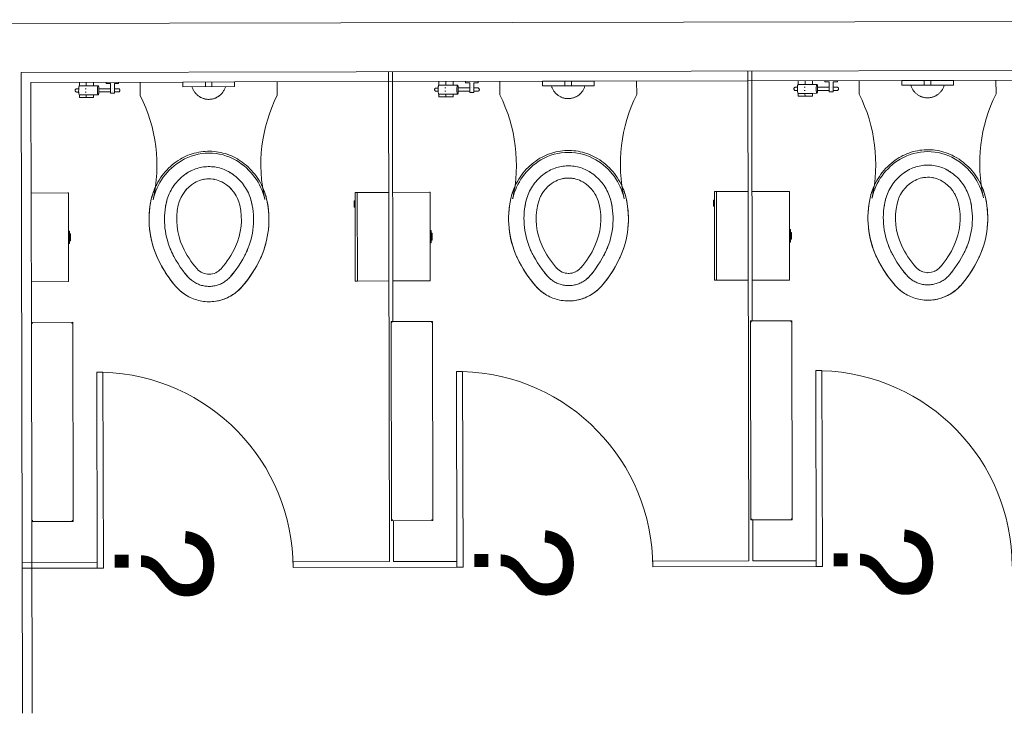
# Model space of a CAD drawing. Header units: millimetres. Extents: x 365044 to 878822, y -384447 to -241456.
# Tile 61 of 65: x 869817 to 872831, y -327212 to -325088. Entities that reach past the tile are written whole.
import ezdxf

# ---------------------------------------------------------------- set-up
doc = ezdxf.new("R2010")
doc.units = ezdxf.units.MM
for name, color, linetype, lineweight in [('A-DOOR-____-IDEN', 31, 'Continuous', 9), ('A-DOOR-____-MCUT', 31, 'Continuous', 18), ('A-DOOR-____-OTLN', 31, 'Continuous', 9), ('A-WALL-____-MCUT', 95, 'Continuous', 18), ('A-WALL-____-MCUT-1', 113, 'Continuous', 9), ('P-SANR-FIXT-OTLN', 6, 'Continuous', 9)]:
    doc.layers.add(name, color=color, linetype=linetype, lineweight=lineweight)
doc.styles.add('arial', font='arial.ttf')

# ---------------------------------------------------------------- blocks, each defined once
blk = doc.blocks.new('TA02_TOILET PAPER DISPENSER - TA02-V17-Level 0 - ARRIVALS - T2 - ARRIVALS FORECOURT')
at = {"layer": 'P-SANR-FIXT-OTLN'}
for p, q in [((21665787.4, 29944472.5), (21665787.7, 29944359.7)), ((21666059.1, 29944360.3), (21666058.9, 29944473)), ((21665787.7, 29944359.7), (21665787.7, 29944358.2)), ((21666059.1, 29944358.7), (21665787.7, 29944358.2)), ((21665904.3, 29944358.4), (21665904.4, 29944355.2)), ((21665942.5, 29944355.3), (21665904.4, 29944355.2)), ((21665904.4, 29944355.2), (21665905, 29944355.2)), ((21665912.8, 29944355.2), (21665912.8, 29944352.1)), ((21665912.8, 29944352.1), (21665915.9, 29944352.1)), ((21665934, 29944352.1), (21665912.8, 29944352.1)), ((21665930.9, 29944352.1), (21665934, 29944352.1)), ((21665934, 29944352.1), (21665934, 29944355.3)), ((21665942.5, 29944355.3), (21665942.4, 29944358.5)), ((21666059.1, 29944358.7), (21666059.1, 29944360.3))]:
    blk.add_line(p, q, dxfattribs=at)
blk.add_ellipse((21665923.4, 29944355.3), major_axis=(19, 0), ratio=0.000001, start_param=0.795265, end_param=6.545025, dxfattribs=at)
blk = doc.blocks.new('TMN2_Partition Wall Door - 600x2100 HPL Toilet Internal-13146699-Level 0 - ARRIVALS - T2 - ARRIVALS FORECOURT')
at = {"layer": 'A-DOOR-____-MCUT'}
for p, q in [((-300, 591), (-281, 591)), ((-300, -9), (-300, 591)), ((-281, -9), (-281, 591))]:
    blk.add_line(p, q, dxfattribs=at)
blk.add_arc((-300, -9), 600, 0, 88.1853, dxfattribs=at)
at = {"layer": 'A-DOOR-____-OTLN'}
blk.add_line((-300, -9), (-281, -9), dxfattribs=at)
blk = doc.blocks.new('TA14_PURSE SHELF - TA14-12656014-Level 0 - ARRIVALS - T2 - ARRIVALS FORECOURT')
at = {"layer": 'P-SANR-FIXT-OTLN'}
for p, q in [((21693935.8, 29941096), (21693326.2, 29941094.8)), ((21693326.2, 29941094.8), (21693326.5, 29940967.8)), ((21693936.1, 29940969), (21693935.8, 29941096)), ((21693326.5, 29940967.8), (21693936.1, 29940969))]:
    blk.add_line(p, q, dxfattribs=at)
for points, knots in [([(21693326.2, 29941094.8), (21693326.2, 29941094.8), (21693326.3, 29941094.7), (21693326.4, 29941094.5), (21693326.6, 29941094.3), (21693326.8, 29941094.1), (21693327, 29941094), (21693327.2, 29941093.8), (21693327.4, 29941093.5), (21693327.7, 29941093.2), (21693328, 29941093), (21693328.2, 29941092.7), (21693328.7, 29941092.3), (21693329.1, 29941091.9), (21693329.4, 29941091.6)], [0, 0, 0, 0, 0.166667, 0.25, 0.333333, 0.416667, 0.458333, 0.5, 0.583333, 0.666667, 0.708333, 0.75, 0.833333, 1, 1, 1, 1]), ([(21693935.8, 29941096), (21693935.8, 29941096), (21693935.7, 29941096), (21693935.6, 29941095.8), (21693935.4, 29941095.6), (21693935.2, 29941095.4), (21693935, 29941095.2), (21693934.8, 29941095.1), (21693934.6, 29941094.8), (21693934.3, 29941094.5), (21693934, 29941094.3), (21693933.8, 29941094), (21693933.3, 29941093.5), (21693932.9, 29941093.1), (21693932.6, 29941092.8)], [0, 0, 0, 0, 0.166667, 0.25, 0.333333, 0.416667, 0.458333, 0.5, 0.583333, 0.666667, 0.708333, 0.75, 0.833333, 1, 1, 1, 1]), ([(21693329.6, 29940970.9), (21693329.4, 29940970.6), (21693328.9, 29940970.2), (21693328.4, 29940969.7), (21693328.1, 29940969.4), (21693327.9, 29940969.2), (21693327.6, 29940968.9), (21693327.4, 29940968.7), (21693327.2, 29940968.5), (21693327.1, 29940968.4), (21693326.9, 29940968.2), (21693326.7, 29940968), (21693326.5, 29940967.8), (21693326.5, 29940967.8), (21693326.5, 29940967.8)], [-1, -1, -1, -1, -0.833333, -0.75, -0.666667, -0.625, -0.583333, -0.5, -0.458333, -0.416667, -0.333333, -0.25, -0.166667, 0, 0, 0, 0]), ([(21693936.1, 29940969), (21693936.1, 29940969), (21693936, 29940969.1), (21693935.8, 29940969.3), (21693935.6, 29940969.4), (21693935.4, 29940969.6), (21693935.3, 29940969.8), (21693935.1, 29940970), (21693934.8, 29940970.3), (21693934.5, 29940970.6), (21693934.3, 29940970.8), (21693934, 29940971), (21693933.6, 29940971.5), (21693933.2, 29940971.9), (21693932.9, 29940972.2)], [0, 0, 0, 0, 0.166667, 0.25, 0.333333, 0.416667, 0.458333, 0.5, 0.583333, 0.666667, 0.708333, 0.75, 0.833333, 1, 1, 1, 1])]:
    blk.add_open_spline(points, degree=3, knots=knots, dxfattribs=at)
blk = doc.blocks.new('TA03_NAPKIN DISPOSAL - TA03-4674437-Level 0 - ARRIVALS - T2 - ARRIVALS FORECOURT')
at = {"layer": 'P-SANR-FIXT-OTLN'}
for p, q in [((21661725, 29832902.4), (21661725.2, 29832805.6)), ((21661996.7, 29832806.2), (21661996.5, 29832903)), ((21661725.2, 29832805.6), (21661996.7, 29832806.2)), ((21661996.7, 29832806.2), (21661725.2, 29832805.6)), ((21661725.2, 29832805.6), (21661725.2, 29832799.3)), ((21661996.7, 29832799.8), (21661725.2, 29832799.3)), ((21661750.9, 29832799.3), (21661750.9, 29832796.4)), ((21661770.1, 29832796.5), (21661750.9, 29832796.4)), ((21661750.9, 29832796.4), (21661753.7, 29832796.4)), ((21661767.3, 29832796.4), (21661770.1, 29832796.5)), ((21661770.1, 29832796.5), (21661770.1, 29832799.4)), ((21661996.7, 29832799.8), (21661996.7, 29832806.2))]:
    blk.add_line(p, q, dxfattribs=at)
blk = doc.blocks.new('ARCH-HLF-001 - STD-13120630-Level 0 - ARRIVALS - T2 - ARRIVALS FORECOURT')
at = {"layer": 'P-SANR-FIXT-OTLN'}
for p, q in [((121.1, 62.2), (77.5, 62.2)), ((77.5, 62.2), (77.5, 53.7)), ((100.2, 53.7), (100.2, 62.2)), ((121.1, 53.7), (121.1, 62.2)), ((26, 49), (14, 49)), ((14, 49), (14, 19)), ((20, 45), (20, 45)), ((20, 35), (20, 35)), ((26, 19), (26, 49)), ((121.1, 53.7), (63.7, 53.7)), ((77.5, 53.7), (121.1, 53.7)), ((14, 19), (1, 19)), ((1, 19), (1, 15)), ((39, 19), (26, 19)), ((39, 15), (39, 19)), ((63.7, 26.3), (121.1, 26.3)), ((121.1, 26.3), (77.5, 26.3)), ((77.5, 26.3), (77.5, 15)), ((100, 15), (100, 26.3)), ((121.1, 15), (121.1, 26.3))]:
    blk.add_line(p, q, dxfattribs=at)
at = {"layer": 'P-SANR-FIXT-OTLN', "flags": 128}
for points in [[(2.1, 45), (1.5, 45), (0.8, 44.8), (0.1, 44.6), (-0.5, 44.3), (-1.5, 43.4), (-2.1, 42.7), (-2.4, 42), (-2.8, 41), (-2.9, 40)], [(-2.9, 40), (-2.8, 39.3), (-2.7, 38.6), (-2.4, 37.9), (-2.1, 37.3), (-1.7, 36.7), (-1.2, 36.2), (-0.6, 35.8), (0, 35.5), (0.7, 35.2), (1.4, 35.1), (2.1, 35), (2.1, 35)], [(14, 45), (13.6, 45), (13.1, 45), (12.6, 45), (12.1, 45), (11.6, 45), (11.1, 45), (10.5, 45), (10, 45), (9.4, 45), (8.9, 45), (8.3, 45), (7.8, 45), (7.3, 45), (6.7, 45), (6.2, 45), (5.7, 45), (5.2, 45), (4.8, 45), (4.3, 45), (3.9, 45), (3.6, 45), (3.2, 45), (3, 45), (2.7, 45), (2.5, 45), (2.4, 45), (2.3, 45), (2.4, 45), (2.6, 45), (2.8, 45), (5.3, 45), (5.8, 45), (6.4, 45), (7, 45), (7.6, 45), (13.4, 45), (14.4, 45)], [(14, 35), (13.6, 35), (13.1, 35), (12.6, 35), (12.1, 35), (11.6, 35), (11.1, 35), (10.5, 35), (10, 35), (9.4, 35), (8.9, 35), (8.3, 35), (7.8, 35), (7.3, 35), (6.7, 35), (6.2, 35), (5.7, 35), (5.2, 35), (4.8, 35), (4.3, 35), (3.9, 35), (3.6, 35), (3.2, 35), (3, 35), (2.7, 35), (2.5, 35), (2.4, 35), (2.3, 35), (2.4, 35), (2.6, 35), (2.8, 35), (5.3, 35), (5.8, 35), (6.4, 35), (7, 35), (7.6, 35), (13.4, 35), (14.4, 35)], [(26.6, 45), (27.9, 45), (29.2, 45), (30.5, 45), (31.9, 45), (33.3, 45), (34.7, 45), (36.1, 45), (37.6, 45), (39, 45), (52.3, 45), (53.5, 45), (61.8, 45)], [(26.6, 35), (27.9, 35), (29.2, 35), (30.5, 35), (31.9, 35), (33.3, 35), (34.7, 35), (36.1, 35), (37.6, 35), (39, 35), (52.3, 35), (53.5, 35), (61.8, 35)], [(103.2, 45), (101.8, 45), (101.3, 45), (101, 45), (100.5, 45), (100.1, 45), (100, 45)], [(103.2, 35), (101.8, 35), (101.3, 35), (101, 35), (100.5, 35), (100.1, 35), (100, 35)], [(123, 45), (124.6, 45), (128.1, 45), (129.1, 45), (123, 45)], [(123, 35), (124.6, 35), (128.1, 35), (129.1, 35), (123, 35)], [(129.2, 45), (129.8, 45), (130.5, 44.8), (131.2, 44.6), (131.8, 44.3), (132.8, 43.4), (133.4, 42.7), (133.7, 42), (134.1, 41), (134.2, 40)], [(134.2, 40), (134.1, 39.3), (134, 38.6), (133.7, 37.9), (133.4, 37.3), (133, 36.7), (132.5, 36.2), (131.9, 35.8), (131.3, 35.5), (130.6, 35.2), (129.9, 35.1), (129.2, 35), (129.2, 35)]]:
    blk.add_lwpolyline(points, dxfattribs=at)
at = {"layer": 'P-SANR-FIXT-OTLN'}
blk.add_ellipse((63.7, 40), major_axis=(0, 13.7), ratio=0.166503, dxfattribs=at)
for points in [[(63.7, 53.7), (63.6, 53.7), (63.4, 53.6), (63.1, 53.2), (62.8, 52.5), (62.5, 51.5), (62.2, 50.4), (61.9, 48.5), (61.5, 44.7), (61.4, 37.9), (61.9, 31.2), (62.6, 27.8), (63.2, 26.5), (63.6, 26.3), (63.7, 26.3)], [(121.1, 26.3), (121.2, 26.3), (121.4, 26.4), (121.8, 26.8), (122.1, 27.5), (122.3, 28.5), (122.6, 29.6), (122.9, 31.5), (123.3, 35.3), (123.5, 42.1), (123, 48.8), (122.2, 52.2), (121.6, 53.5), (121.3, 53.7), (121.1, 53.7)]]:
    blk.add_open_spline(points, degree=3, knots=[0, 0, 0, 0, 0.045455, 0.090909, 0.136364, 0.181818, 0.227273, 0.272727, 0.363636, 0.545455, 0.727273, 0.863636, 0.931818, 1, 1, 1, 1], dxfattribs=at)
blk = doc.blocks.new('ARCH-FLMR-001 - B-35903-13154377-Level 0 - ARRIVALS - T2 - ARRIVALS FORECOURT')
at = {"layer": 'P-SANR-FIXT-OTLN'}
for p, q in [((21692583.1, 29953233), (21692582.7, 29953391)), ((21692597, 29953391), (21692582.7, 29953391)), ((21692597, 29953391), (21692597.4, 29953233)), ((21692597.2, 29953321.7), (21692582.9, 29953321.7)), ((21692582.9, 29953301.7), (21692597.2, 29953301.7)), ((21692583.1, 29953233), (21692597.4, 29953233))]:
    blk.add_line(p, q, dxfattribs=at)
blk = doc.blocks.new('WC - WC-V72-Level 0 - ARRIVALS - T2 - ARRIVALS FORECOURT')
at = {"layer": 'P-SANR-FIXT-OTLN'}
for p, q in [((-209.6, -330.2), (-209.6, -371.5)), ((209.5, -371.5), (209.5, -330.2))]:
    blk.add_line(p, q, dxfattribs=at)
at = {"layer": 'P-SANR-FIXT-OTLN', "flags": 128}
for points in [[(-51.2, -344.9), (-50.6, -347), (-49.8, -349), (-49.1, -350.9), (-48.2, -352.9), (-47.2, -354.8), (-46.2, -356.7), (-45.1, -358.5), (-44, -360.3), (-42.7, -362), (-41.4, -363.7), (-40, -365.3), (-38.6, -366.9), (-37.1, -368.4), (-35.6, -369.9), (-33.9, -371.3), (-32.3, -372.6), (-30.5, -373.8), (-28.8, -375), (-27, -376.1), (-25.1, -377.2), (-23.2, -378.1), (-21.3, -379), (-19.3, -379.8), (-17.3, -380.6), (-15.3, -381.2), (-13.2, -381.8), (-11.1, -382.3), (-9.1, -382.7), (-6.9, -383), (-4.8, -383.2), (-2.7, -383.4), (-0.6, -383.5), (1.6, -383.4), (3.7, -383.3), (5.8, -383.1), (7.9, -382.9), (10, -382.5), (12.1, -382.1), (14.2, -381.5), (16.2, -380.9), (18.2, -380.2), (20.2, -379.5), (22.2, -378.6), (24.1, -377.7), (26, -376.7), (27.8, -375.6), (29.6, -374.5), (31.3, -373.3), (33, -372), (34.7, -370.6), (36.3, -369.2), (37.8, -367.7), (39.3, -366.2), (40.7, -364.6), (42, -362.9), (43.3, -361.2), (44.5, -359.5), (45.6, -357.7), (46.7, -355.8), (47.7, -353.9), (48.6, -352), (49.4, -350), (50.2, -348), (50.9, -346), (51.3, -344.5)], [(87.2, -566.2), (81.2, -562.8), (75.1, -559.7), (69, -556.8), (62.7, -554.2), (56.3, -551.8), (49.8, -549.7), (43.2, -547.8), (36.6, -546.2), (29.9, -544.9), (23.1, -543.9), (16.3, -543.1), (9.5, -542.5), (2.7, -542.3), (-4.1, -542.3), (-10.9, -542.6), (-17.7, -543.2), (-24.5, -544.1), (-31.2, -545.2), (-37.9, -546.6), (-44.6, -548.2), (-51.1, -550.1), (-57.6, -552.3), (-64, -554.7), (-70.2, -557.4), (-76.4, -560.3), (-82.4, -563.5), (-87.2, -566.2)], [(-87.2, -566.2), (-93.7, -570.3), (-100, -574.6), (-106.2, -579.1), (-112.2, -583.9), (-118, -589), (-123.6, -594.3), (-129, -599.8), (-134.1, -605.5), (-139.1, -611.4), (-143.7, -617.4), (-148.2, -623.7), (-152.3, -630.2), (-156.3, -636.8), (-159.9, -643.5), (-163.3, -650.4), (-166.4, -657.5), (-169.2, -664.6), (-171.7, -671.9), (-174, -679.2), (-175.9, -686.7), (-176.5, -689.1)], [(176.5, -689.1), (174.6, -681.7), (172.5, -674.3), (170.1, -667), (167.3, -659.8), (164.3, -652.8), (161.1, -645.8), (157.5, -639), (153.7, -632.3), (149.6, -625.8), (145.2, -619.5), (140.6, -613.3), (135.8, -607.4), (130.7, -601.6), (125.4, -596), (119.9, -590.7), (114.1, -585.6), (108.2, -580.7), (102.1, -576.1), (95.8, -571.7), (89.3, -567.5), (87.2, -566.2)], [(-63.1, -606.7), (-58.8, -604.3), (-54.4, -602), (-49.9, -599.9), (-45.4, -598), (-40.7, -596.3), (-36, -594.7), (-31.3, -593.4), (-26.5, -592.2), (-21.6, -591.3), (-16.7, -590.5), (-11.8, -589.9), (-6.9, -589.6), (-2, -589.4), (3, -589.4), (7.9, -589.6), (12.8, -590), (17.8, -590.6), (22.6, -591.5), (27.5, -592.5), (32.3, -593.6), (37, -595), (41.7, -596.6), (46.3, -598.4), (50.9, -600.3), (55.3, -602.4), (59.7, -604.7), (63.1, -606.7)], [(-130.5, -699.5), (-129.2, -693.9), (-127.5, -688.3), (-125.7, -682.8), (-123.7, -677.4), (-121.4, -672), (-118.9, -666.8), (-116.2, -661.6), (-113.3, -656.6), (-110.2, -651.7), (-107, -646.9), (-103.5, -642.3), (-99.8, -637.8), (-96, -633.4), (-92, -629.2), (-87.8, -625.2), (-83.5, -621.3), (-79, -617.6), (-74.4, -614.1), (-69.6, -610.8), (-64.7, -607.7), (-63.1, -606.7)], [(63.1, -606.7), (68, -609.8), (72.8, -613), (77.5, -616.5), (82, -620.1), (86.4, -623.9), (90.6, -627.9), (94.7, -632), (98.6, -636.3), (102.3, -640.8), (105.8, -645.4), (109.2, -650.1), (112.3, -655), (115.3, -660), (118, -665.1), (120.6, -670.3), (122.9, -675.6), (125.1, -681), (127, -686.5), (128.6, -692), (130.1, -697.6), (130.5, -699.5)], [(-176.5, -689.1), (-178.7, -700.2), (-180.6, -711.4), (-181.9, -722.7), (-182.9, -734), (-183.3, -745.3), (-183.4, -756.6), (-182.9, -768), (-182, -779.3), (-180.7, -790.5), (-178.9, -801.7), (-176.7, -812.8), (-174, -823.8), (-170.9, -834.7), (-167.3, -845.5), (-163.4, -856.1), (-159, -866.5), (-157.5, -869.9)], [(157.5, -869.9), (162, -859.5), (166.1, -848.9), (169.8, -838.2), (173, -827.4), (175.9, -816.4), (178.2, -805.3), (180.2, -794.1), (181.7, -782.9), (182.7, -771.6), (183.3, -760.3), (183.4, -749), (183.1, -737.6), (182.3, -726.3), (181.1, -715.1), (179.4, -703.8), (177.2, -692.7), (176.5, -689.1)], [(-114.7, -850.2), (-118.5, -841.5), (-121.9, -832.7), (-125, -823.8), (-127.7, -814.7), (-130, -805.6), (-132, -796.3), (-133.6, -787), (-134.9, -777.7), (-135.7, -768.3), (-136.2, -758.8), (-136.3, -749.4), (-136, -739.9), (-135.4, -730.5), (-134.4, -721.1), (-133, -711.8), (-131.2, -702.5), (-130.5, -699.5)], [(130.5, -699.5), (132.4, -708.8), (134, -718.1), (135.1, -727.5), (135.9, -736.9), (136.3, -746.3), (136.3, -755.8), (135.9, -765.2), (135.2, -774.6), (134.1, -784), (132.6, -793.4), (130.7, -802.6), (128.5, -811.8), (125.9, -820.9), (122.9, -829.9), (119.6, -838.7), (116, -847.4), (114.7, -850.2)], [(-157.5, -869.9), (-151.1, -883), (-144.3, -895.8), (-136.9, -908.3), (-129, -920.6), (-120.7, -932.5), (-111.9, -944.1), (-102.6, -955.3), (-100.3, -957.9)], [(-64.9, -926.8), (-73.1, -917.1), (-80.9, -907.2), (-88.2, -896.8), (-95.2, -886.3), (-101.7, -875.4), (-107.8, -864.3), (-113.4, -853), (-114.7, -850.2)], [(114.7, -850.2), (109.2, -861.6), (103.2, -872.8), (96.8, -883.7), (89.9, -894.3), (82.7, -904.7), (75, -914.8), (66.9, -924.5), (64.9, -926.8)], [(100.3, -957.9), (109.7, -946.8), (118.6, -935.3), (127.1, -923.5), (135.1, -911.3), (142.5, -898.8), (149.5, -886.1), (156, -873), (157.5, -869.9)], [(64.9, -926.8), (62.6, -929.4), (60.2, -931.8), (57.6, -934.2), (55, -936.4), (52.3, -938.6), (49.5, -940.6), (46.6, -942.6), (43.7, -944.4), (40.7, -946), (37.6, -947.6), (34.5, -949.1), (31.3, -950.4), (28, -951.6), (24.7, -952.6), (21.4, -953.5), (18, -954.3), (14.6, -955), (11.2, -955.5), (7.8, -955.9), (4.3, -956.1), (0.9, -956.2), (-2.6, -956.2), (-6, -956), (-9.5, -955.7), (-12.9, -955.2), (-16.3, -954.7), (-19.7, -953.9), (-23.1, -953.1), (-26.4, -952.1), (-29.6, -951), (-32.9, -949.7), (-36, -948.4), (-39.1, -946.8), (-42.2, -945.2), (-45.2, -943.5), (-48.1, -941.6), (-50.9, -939.6), (-53.7, -937.5), (-56.3, -935.3), (-58.9, -933), (-61.4, -930.6), (-63.8, -928.1), (-64.9, -926.8)], [(-100.3, -957.9), (-96.7, -961.8), (-92.9, -965.6), (-89, -969.3), (-85, -972.8), (-80.8, -976.1), (-76.5, -979.2), (-72.1, -982.2), (-67.5, -985), (-62.8, -987.6), (-58.1, -990), (-53.2, -992.2), (-48.3, -994.3), (-43.3, -996.1), (-38.2, -997.7), (-33, -999.1), (-27.8, -1000.4), (-22.6, -1001.4), (-17.3, -1002.2), (-12, -1002.8), (-6.7, -1003.1), (-1.3, -1003.3), (4, -1003.2), (9.3, -1003), (14.7, -1002.5), (19.9, -1001.8), (25.2, -1000.9), (30.4, -999.8), (35.6, -998.5), (40.7, -996.9), (45.8, -995.2), (50.8, -993.3), (55.7, -991.1), (60.5, -988.8), (65.2, -986.3), (69.8, -983.6), (74.3, -980.7), (78.7, -977.7), (82.9, -974.4), (87, -971), (91, -967.5), (94.8, -963.8), (98.5, -959.9), (100.3, -957.9)]]:
    blk.add_lwpolyline(points, dxfattribs=at)
at = {"layer": 'P-SANR-FIXT-OTLN'}
for centre, radius, start, end in [((-637.5, -585.2), 478.4, 347.296, 26.5385), ((0, -330.2), 53.3, 245.9971, 257.1429), ((0, -330.2), 53.3, 287.5725, 308.5714), ((637.5, -585.2), 478.4, 153.4615, 192.704), ((10.9, -731.4), 186.4, 120.704, 167.296), ((0, -713), 164.9, 59.296, 120.704), ((-10.9, -731.4), 186.4, 12.704, 59.296), ((0, -713), 123.6, 116.5833, 120.704), ((0, -713), 123.6, 59.296, 63.4167), ((10.9, -731.4), 145, 120.704, 124.9292), ((0, -713), 86.3, 90.294, 120.704), ((0, -713), 86.3, 98.8864, 102.2659), ((0, -713), 86.3, 59.296, 90), ((0, -713), 86.3, 77.7341, 81.1136), ((-10.9, -731.4), 145, 55.0708, 59.296), ((10.9, -731.4), 192.1, 157.1743, 167.296), ((10.9, -731.4), 107.7, 120.704, 167.296), ((10.9, -731.4), 107.7, 134.7539, 138.8132), ((-10.9, -731.4), 107.7, 12.704, 59.296), ((-10.9, -731.4), 107.7, 41.1868, 45.3077), ((-10.9, -731.4), 192.1, 12.704, 22.8257), ((99.9, -751.5), 283.4, 167.296, 176.648), ((10.9, -731.4), 145, 163.0708, 167.296), ((10.9, -731.4), 107.7, 149.1868, 153.3077), ((-10.9, -731.4), 107.7, 26.7539, 30.8132), ((-10.9, -731.4), 145, 12.704, 16.9292), ((-99.9, -751.5), 283.4, 354, 12.704), ((99.9, -751.5), 236.3, 167.296, 170.6104), ((99.9, -751.5), 198.9, 167.296, 204.704), ((99.9, -751.5), 198.9, 167.296, 204.704), ((-99.9, -751.5), 198.9, 335.296, 12.704), ((-99.9, -751.5), 198.9, 335.296, 12.704), ((-99.9, -751.5), 236.3, 9.3896, 12.704), ((99.9, -751.5), 283.4, 186, 204.704), ((99.9, -751.5), 236.3, 201.3896, 204.704), ((172.9, -717.9), 279.3, 204.704, 221.296), ((172.9, -717.9), 279.3, 204.704, 221.296), ((-172.9, -717.9), 279.3, 318.704, 335.296), ((-172.9, -717.9), 279.3, 318.704, 335.296), ((-99.9, -751.5), 236.3, 335.296, 338.6104), ((-99.9, -751.5), 283.4, 335.296, 344.648), ((172.9, -717.9), 363.7, 204.704, 221.296), ((172.9, -717.9), 316.6, 204.704, 207.5686), ((-172.9, -717.9), 363.7, 318.704, 335.296), ((-172.9, -717.9), 316.6, 332.4314, 335.296), ((0, -869.8), 49.1, 221.296, 222.2305), ((0, -869.8), 49.1, 221.296, 318.704), ((172.9, -717.9), 316.6, 218.4314, 221.296), ((0, -869.8), 86.4, 221.296, 231.0368), ((0, -869.8), 49.1, 243.5812, 246.9492), ((0, -869.8), 49.1, 268.0397, 271.9603), ((0, -869.8), 49.1, 293.2139, 296.4188), ((0, -869.8), 86.4, 308.9632, 318.704), ((-172.9, -717.9), 316.6, 318.704, 321.5686), ((0, -869.8), 133.5, 221.296, 237.5306), ((0, -869.8), 133.5, 270, 318.704)]:
    blk.add_arc(centre, radius, start, end, dxfattribs=at)
blk = doc.blocks.new('WC - WC-V70-Level 0 - ARRIVALS - T2 - ARRIVALS FORECOURT')
at = {"layer": 'P-SANR-FIXT-OTLN'}
for p, q in [((-209.6, -330.2), (-209.6, -371.5)), ((209.5, -371.5), (209.5, -330.2))]:
    blk.add_line(p, q, dxfattribs=at)
at = {"layer": 'P-SANR-FIXT-OTLN', "flags": 128}
for points in [[(-51.2, -344.9), (-50.6, -347), (-49.8, -349), (-49.1, -350.9), (-48.2, -352.9), (-47.2, -354.8), (-46.2, -356.7), (-45.1, -358.5), (-44, -360.3), (-42.7, -362), (-41.4, -363.7), (-40, -365.3), (-38.6, -366.9), (-37.1, -368.4), (-35.6, -369.9), (-33.9, -371.3), (-32.3, -372.6), (-30.5, -373.8), (-28.8, -375), (-27, -376.1), (-25.1, -377.2), (-23.2, -378.1), (-21.3, -379), (-19.3, -379.8), (-17.3, -380.6), (-15.3, -381.2), (-13.2, -381.8), (-11.1, -382.3), (-9.1, -382.7), (-6.9, -383), (-4.8, -383.2), (-2.7, -383.4), (-0.6, -383.5), (1.6, -383.4), (3.7, -383.3), (5.8, -383.1), (7.9, -382.9), (10, -382.5), (12.1, -382.1), (14.2, -381.5), (16.2, -380.9), (18.2, -380.2), (20.2, -379.5), (22.2, -378.6), (24.1, -377.7), (26, -376.7), (27.8, -375.6), (29.6, -374.5), (31.3, -373.3), (33, -372), (34.7, -370.6), (36.3, -369.2), (37.8, -367.7), (39.3, -366.2), (40.7, -364.6), (42, -362.9), (43.3, -361.2), (44.5, -359.5), (45.6, -357.7), (46.7, -355.8), (47.7, -353.9), (48.6, -352), (49.4, -350), (50.2, -348), (50.9, -346), (51.3, -344.5)], [(87.2, -566.2), (81.2, -562.8), (75.1, -559.7), (69, -556.8), (62.7, -554.2), (56.3, -551.8), (49.8, -549.7), (43.2, -547.8), (36.6, -546.2), (29.9, -544.9), (23.1, -543.9), (16.3, -543.1), (9.5, -542.5), (2.7, -542.3), (-4.1, -542.3), (-10.9, -542.6), (-17.7, -543.2), (-24.5, -544.1), (-31.2, -545.2), (-37.9, -546.6), (-44.6, -548.2), (-51.1, -550.1), (-57.6, -552.3), (-64, -554.7), (-70.2, -557.4), (-76.4, -560.3), (-82.4, -563.5), (-87.2, -566.2)], [(-87.2, -566.2), (-93.7, -570.3), (-100, -574.6), (-106.2, -579.1), (-112.2, -583.9), (-118, -589), (-123.6, -594.3), (-129, -599.8), (-134.1, -605.5), (-139.1, -611.4), (-143.7, -617.4), (-148.2, -623.7), (-152.3, -630.2), (-156.3, -636.8), (-159.9, -643.5), (-163.3, -650.4), (-166.4, -657.5), (-169.2, -664.6), (-171.7, -671.9), (-174, -679.2), (-175.9, -686.7), (-176.5, -689.1)], [(176.5, -689.1), (174.6, -681.7), (172.5, -674.3), (170.1, -667), (167.3, -659.8), (164.3, -652.8), (161.1, -645.8), (157.5, -639), (153.7, -632.3), (149.6, -625.8), (145.2, -619.5), (140.6, -613.3), (135.8, -607.4), (130.7, -601.6), (125.4, -596), (119.9, -590.7), (114.1, -585.6), (108.2, -580.7), (102.1, -576.1), (95.8, -571.7), (89.3, -567.5), (87.2, -566.2)], [(-63.1, -606.7), (-58.8, -604.3), (-54.4, -602), (-49.9, -599.9), (-45.4, -598), (-40.7, -596.3), (-36, -594.7), (-31.3, -593.4), (-26.5, -592.2), (-21.6, -591.3), (-16.7, -590.5), (-11.8, -589.9), (-6.9, -589.6), (-2, -589.4), (3, -589.4), (7.9, -589.6), (12.8, -590), (17.8, -590.6), (22.6, -591.5), (27.5, -592.5), (32.3, -593.6), (37, -595), (41.7, -596.6), (46.3, -598.4), (50.9, -600.3), (55.3, -602.4), (59.7, -604.7), (63.1, -606.7)], [(-130.5, -699.5), (-129.2, -693.9), (-127.5, -688.3), (-125.7, -682.8), (-123.7, -677.4), (-121.4, -672), (-118.9, -666.8), (-116.2, -661.6), (-113.3, -656.6), (-110.2, -651.7), (-107, -646.9), (-103.5, -642.3), (-99.8, -637.8), (-96, -633.4), (-92, -629.2), (-87.8, -625.2), (-83.5, -621.3), (-79, -617.6), (-74.4, -614.1), (-69.6, -610.8), (-64.7, -607.7), (-63.1, -606.7)], [(63.1, -606.7), (68, -609.8), (72.8, -613), (77.5, -616.5), (82, -620.1), (86.4, -623.9), (90.6, -627.9), (94.7, -632), (98.6, -636.3), (102.3, -640.8), (105.8, -645.4), (109.2, -650.1), (112.3, -655), (115.3, -660), (118, -665.1), (120.6, -670.3), (122.9, -675.6), (125.1, -681), (127, -686.5), (128.6, -692), (130.1, -697.6), (130.5, -699.5)], [(-176.5, -689.1), (-178.7, -700.2), (-180.6, -711.4), (-181.9, -722.7), (-182.9, -734), (-183.3, -745.3), (-183.4, -756.6), (-182.9, -768), (-182, -779.3), (-180.7, -790.5), (-178.9, -801.7), (-176.7, -812.8), (-174, -823.8), (-170.9, -834.7), (-167.3, -845.5), (-163.4, -856.1), (-159, -866.5), (-157.5, -869.9)], [(157.5, -869.9), (162, -859.5), (166.1, -848.9), (169.8, -838.2), (173, -827.4), (175.9, -816.4), (178.2, -805.3), (180.2, -794.1), (181.7, -782.9), (182.7, -771.6), (183.3, -760.3), (183.4, -749), (183.1, -737.6), (182.3, -726.3), (181.1, -715.1), (179.4, -703.8), (177.2, -692.7), (176.5, -689.1)], [(-114.7, -850.2), (-118.5, -841.5), (-121.9, -832.7), (-125, -823.8), (-127.7, -814.7), (-130, -805.6), (-132, -796.3), (-133.6, -787), (-134.9, -777.7), (-135.7, -768.3), (-136.2, -758.8), (-136.3, -749.4), (-136, -739.9), (-135.4, -730.5), (-134.4, -721.1), (-133, -711.8), (-131.2, -702.5), (-130.5, -699.5)], [(130.5, -699.5), (132.4, -708.8), (134, -718.1), (135.1, -727.5), (135.9, -736.9), (136.3, -746.3), (136.3, -755.8), (135.9, -765.2), (135.2, -774.6), (134.1, -784), (132.6, -793.4), (130.7, -802.6), (128.5, -811.8), (125.9, -820.9), (122.9, -829.9), (119.6, -838.7), (116, -847.4), (114.7, -850.2)], [(-157.5, -869.9), (-151.1, -883), (-144.3, -895.8), (-136.9, -908.3), (-129, -920.6), (-120.7, -932.5), (-111.9, -944.1), (-102.6, -955.3), (-100.3, -957.9)], [(-64.9, -926.8), (-73.1, -917.1), (-80.9, -907.2), (-88.2, -896.8), (-95.2, -886.3), (-101.7, -875.4), (-107.8, -864.3), (-113.4, -853), (-114.7, -850.2)], [(114.7, -850.2), (109.2, -861.6), (103.2, -872.8), (96.8, -883.7), (89.9, -894.3), (82.7, -904.7), (75, -914.8), (66.9, -924.5), (64.9, -926.8)], [(100.3, -957.9), (109.7, -946.8), (118.6, -935.3), (127.1, -923.5), (135.1, -911.3), (142.5, -898.8), (149.5, -886.1), (156, -873), (157.5, -869.9)], [(64.9, -926.8), (62.6, -929.4), (60.2, -931.8), (57.6, -934.2), (55, -936.4), (52.3, -938.6), (49.5, -940.6), (46.6, -942.6), (43.7, -944.4), (40.7, -946), (37.6, -947.6), (34.5, -949.1), (31.3, -950.4), (28, -951.6), (24.7, -952.6), (21.4, -953.5), (18, -954.3), (14.6, -955), (11.2, -955.5), (7.8, -955.9), (4.3, -956.1), (0.9, -956.2), (-2.6, -956.2), (-6, -956), (-9.5, -955.7), (-12.9, -955.2), (-16.3, -954.7), (-19.7, -953.9), (-23.1, -953.1), (-26.4, -952.1), (-29.6, -951), (-32.9, -949.7), (-36, -948.4), (-39.1, -946.8), (-42.2, -945.2), (-45.2, -943.5), (-48.1, -941.6), (-50.9, -939.6), (-53.7, -937.5), (-56.3, -935.3), (-58.9, -933), (-61.4, -930.6), (-63.8, -928.1), (-64.9, -926.8)], [(-100.3, -957.9), (-96.7, -961.8), (-92.9, -965.6), (-89, -969.3), (-85, -972.8), (-80.8, -976.1), (-76.5, -979.2), (-72.1, -982.2), (-67.5, -985), (-62.8, -987.6), (-58.1, -990), (-53.2, -992.2), (-48.3, -994.3), (-43.3, -996.1), (-38.2, -997.7), (-33, -999.1), (-27.8, -1000.4), (-22.6, -1001.4), (-17.3, -1002.2), (-12, -1002.8), (-6.7, -1003.1), (-1.3, -1003.3), (4, -1003.2), (9.3, -1003), (14.7, -1002.5), (19.9, -1001.8), (25.2, -1000.9), (30.4, -999.8), (35.6, -998.5), (40.7, -996.9), (45.8, -995.2), (50.8, -993.3), (55.7, -991.1), (60.5, -988.8), (65.2, -986.3), (69.8, -983.6), (74.3, -980.7), (78.7, -977.7), (82.9, -974.4), (87, -971), (91, -967.5), (94.8, -963.8), (98.5, -959.9), (100.3, -957.9)]]:
    blk.add_lwpolyline(points, dxfattribs=at)
at = {"layer": 'P-SANR-FIXT-OTLN'}
for centre, radius, start, end in [((-637.5, -585.2), 478.4, 347.296, 26.5385), ((0, -330.2), 53.3, 245.9971, 257.1429), ((0, -330.2), 53.3, 287.5725, 308.5714), ((637.5, -585.2), 478.4, 153.4615, 192.704), ((10.9, -731.4), 186.4, 120.704, 167.296), ((0, -713), 164.9, 59.296, 120.704), ((-10.9, -731.4), 186.4, 12.704, 59.296), ((0, -713), 123.6, 116.5833, 120.704), ((0, -713), 123.6, 59.296, 63.4167), ((10.9, -731.4), 145, 120.704, 124.9292), ((0, -713), 86.3, 90.294, 120.704), ((0, -713), 86.3, 98.8864, 102.2659), ((0, -713), 86.3, 59.296, 90), ((0, -713), 86.3, 77.7341, 81.1136), ((-10.9, -731.4), 145, 55.0708, 59.296), ((10.9, -731.4), 192.1, 157.1743, 167.296), ((10.9, -731.4), 107.7, 120.704, 167.296), ((10.9, -731.4), 107.7, 134.7539, 138.8132), ((-10.9, -731.4), 107.7, 12.704, 59.296), ((-10.9, -731.4), 107.7, 41.1868, 45.3077), ((-10.9, -731.4), 192.1, 12.704, 22.8257), ((99.9, -751.5), 283.4, 167.296, 176.648), ((10.9, -731.4), 145, 163.0708, 167.296), ((10.9, -731.4), 107.7, 149.1868, 153.3077), ((-10.9, -731.4), 107.7, 26.7539, 30.8132), ((-10.9, -731.4), 145, 12.704, 16.9292), ((-99.9, -751.5), 283.4, 354, 12.704), ((99.9, -751.5), 236.3, 167.296, 170.6104), ((99.9, -751.5), 198.9, 167.296, 204.704), ((99.9, -751.5), 198.9, 167.296, 204.704), ((-99.9, -751.5), 198.9, 335.296, 12.704), ((-99.9, -751.5), 198.9, 335.296, 12.704), ((-99.9, -751.5), 236.3, 9.3896, 12.704), ((99.9, -751.5), 283.4, 186, 204.704), ((99.9, -751.5), 236.3, 201.3896, 204.704), ((172.9, -717.9), 279.3, 204.704, 221.296), ((172.9, -717.9), 279.3, 204.704, 221.296), ((-172.9, -717.9), 279.3, 318.704, 335.296), ((-172.9, -717.9), 279.3, 318.704, 335.296), ((-99.9, -751.5), 236.3, 335.296, 338.6104), ((-99.9, -751.5), 283.4, 335.296, 344.648), ((172.9, -717.9), 363.7, 204.704, 221.296), ((172.9, -717.9), 316.6, 204.704, 207.5686), ((-172.9, -717.9), 363.7, 318.704, 335.296), ((-172.9, -717.9), 316.6, 332.4314, 335.296), ((0, -869.8), 49.1, 221.296, 318.704), ((172.9, -717.9), 316.6, 218.4314, 221.296), ((0, -869.8), 86.4, 221.296, 231.0368), ((0, -869.8), 49.1, 243.5812, 246.9492), ((0, -869.8), 49.1, 268.0397, 271.9603), ((0, -869.8), 49.1, 293.2139, 296.4188), ((0, -869.8), 86.4, 308.9632, 318.704), ((-172.9, -717.9), 316.6, 318.704, 321.5686), ((0, -869.8), 133.5, 221.296, 237.5306), ((0, -869.8), 133.5, 270, 318.704)]:
    blk.add_arc(centre, radius, start, end, dxfattribs=at)

msp = doc.modelspace()

# ---------------------------------------------------------------- linework, layer by layer
at = {"layer": 'A-WALL-____-MCUT'}
for p, q in [((875527.5, -325088.1), (869470.9, -325100.8)), ((869821.2, -325250.1), (869825.3, -327212.4)), ((870946.2, -325247.7), (870949.3, -326747.7)), ((870959.8, -326013), (870958.2, -325247.7)), ((872046.2, -325245.4), (872049.3, -326745.4)), ((872059.8, -326010.7), (872058.2, -325245.4)), ((869851.2, -325280), (870317, -325279)), ((869852.8, -326015.2), (869851.2, -325280)), ((870475, -325278.7), (871417.2, -325276.7)), ((871575.2, -325276.4), (872517.2, -325274.4)), ((872675.2, -325274.1), (873617.2, -325272.1)), ((869855.3, -327212.4), (869854.1, -326624.8)), ((870961.3, -326747.7), (870961.1, -326622.4)), ((872061.3, -326745.4), (872061.1, -326620.1)), ((870054.3, -326749.6), (869824.3, -326750.1)), ((870054.4, -326767.6), (870054.3, -326749.6)), ((870949.3, -326747.7), (870654.3, -326748.3)), ((870654.3, -326748.3), (870654.4, -326766.3)), ((870654.4, -326766.3), (871155.4, -326765.3)), ((871155.3, -326747.3), (870961.3, -326747.7)), ((871155.4, -326765.3), (871155.3, -326747.3)), ((872049.3, -326745.4), (871755.3, -326746)), ((871755.3, -326746), (871755.4, -326764)), ((871755.4, -326764), (872255.4, -326763)), ((872255.3, -326745), (872061.3, -326745.4)), ((872255.4, -326763), (872255.3, -326745)), ((869824.4, -326768.1), (870054.4, -326767.6))]:
    msp.add_line(p, q, dxfattribs=at)
at = {"layer": 'A-WALL-____-MCUT-1'}
for p, q in [((869821.2, -325250.1), (875347.8, -325238.5)), ((869824.3, -326750.1), (869824.4, -326768.1))]:
    msp.add_line(p, q, dxfattribs=at)

# ---------------------------------------------------------------- block references
at = {"layer": 'A-DOOR-____-OTLN', "rotation": 0.1200000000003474}
for p in [(872555.3, -326753.3), (870354.3, -326757.9), (871455.3, -326755.6)]:
    msp.add_blockref('TMN2_Partition Wall Door - 600x2100 HPL Toilet Internal-13146699-Level 0 - ARRIVALS - T2 - ARRIVALS FORECOURT', p, dxfattribs=at)
at = {"layer": 'P-SANR-FIXT-OTLN'}
for name, p, rotation in [('ARCH-HLF-001 - STD-13120630-Level 0 - ARRIVALS - T2 - ARRIVALS FORECOURT', (870120.9, -325264.4), 180.1200000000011), ('WC - WC-V70-Level 0 - ARRIVALS - T2 - ARRIVALS FORECOURT', (870395.1, -324948.7), 0.1200000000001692), ('ARCH-FLMR-001 - B-35903-13154377-Level 0 - ARRIVALS - T2 - ARRIVALS FORECOURT', (-29082916, 21367304.1), 270), ('ARCH-HLF-001 - STD-13120630-Level 0 - ARRIVALS - T2 - ARRIVALS FORECOURT', (871221.2, -325262.1), 180.1200000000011), ('WC - WC-V72-Level 0 - ARRIVALS - T2 - ARRIVALS FORECOURT', (871495.6, -324946.3), 0.1200000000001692), ('ARCH-FLMR-001 - B-35903-13154377-Level 0 - ARRIVALS - T2 - ARRIVALS FORECOURT', (-29081815.7, 21367306.4), 270), ('ARCH-HLF-001 - STD-13120630-Level 0 - ARRIVALS - T2 - ARRIVALS FORECOURT', (872321.2, -325259.8), 180.1200000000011), ('WC - WC-V70-Level 0 - ARRIVALS - T2 - ARRIVALS FORECOURT', (872595.6, -324944), 0.1200000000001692), ('ARCH-FLMR-001 - B-35903-13154377-Level 0 - ARRIVALS - T2 - ARRIVALS FORECOURT', (-29080715.7, 21367308.7), 270), ('TA02_TOILET PAPER DISPENSER - TA02-V17-Level 0 - ARRIVALS - T2 - ARRIVALS FORECOURT', (30814325, -21991677.9), 89.99999999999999), ('TA03_NAPKIN DISPOSAL - TA03-4674437-Level 0 - ARRIVALS - T2 - ARRIVALS FORECOURT', (-28961955.5, 21336108.1), 270), ('TA02_TOILET PAPER DISPENSER - TA02-V17-Level 0 - ARRIVALS - T2 - ARRIVALS FORECOURT', (30815432, -21991675.8), 89.99999999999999), ('TA03_NAPKIN DISPOSAL - TA03-4674437-Level 0 - ARRIVALS - T2 - ARRIVALS FORECOURT', (-28960855.5, 21336110.4), 270), ('TA02_TOILET PAPER DISPENSER - TA02-V17-Level 0 - ARRIVALS - T2 - ARRIVALS FORECOURT', (30816532, -21991673.5), 89.99999999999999), ('TA14_PURSE SHELF - TA14-12656014-Level 0 - ARRIVALS - T2 - ARRIVALS FORECOURT', (-29070014, 21367313.6), 270), ('TA14_PURSE SHELF - TA14-12656014-Level 0 - ARRIVALS - T2 - ARRIVALS FORECOURT', (-29068913.9, 21367315.9), 270), ('TA14_PURSE SHELF - TA14-12656014-Level 0 - ARRIVALS - T2 - ARRIVALS FORECOURT', (-29071115, 21367311.3), 270)]:
    msp.add_blockref(name, p, dxfattribs=dict(at, rotation=rotation))

# ---------------------------------------------------------------- texts
at = {"layer": 'A-DOOR-____-IDEN', "char_height": 300, "width": 288.607, "attachment_point": 1, "rotation": 270.12, "style": 'arial'}
for insert in [(870408, -326636.5), (871509, -326634.1), (872609, -326631.8)]:
    msp.add_mtext('?', dxfattribs=dict(at, insert=insert))

doc.saveas('drawing.dxf')
